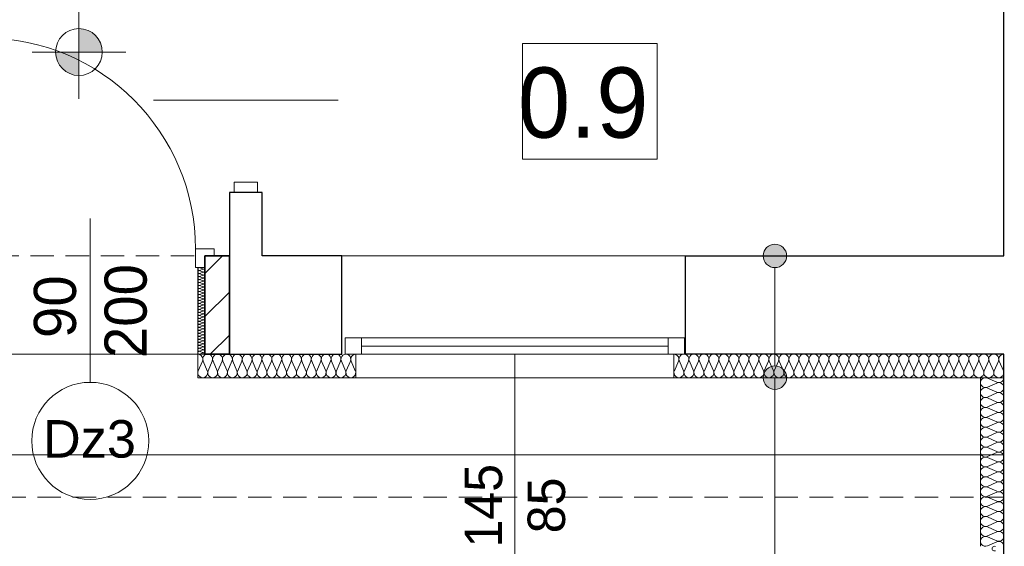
# Model space of a CAD drawing. Extents: x -515158 to -464725, y 20769 to 114053.
# Tile 6 of 69: x -502245 to -498036, y 36608 to 38856. Entities that reach past the tile are written whole.
import ezdxf

# ---------------------------------------------------------------- set-up
doc = ezdxf.new("R2010")
doc.units = 0
doc.header["$MEASUREMENT"] = 0
doc.linetypes.add('Krawędzie ukryte', pattern=[150, 100, -50])
for name, color, linetype, lineweight in [('#podkład', 252, 'Continuous', 9), ('Arch drzwi_Nr_Pióra__10', 252, 'Continuous', 18), ('Arch ocieplenie_Nr_Pióra__44', 252, 'Continuous', 9), ('Arch ocieplenie_Nr_Pióra__9', 252, 'Continuous', 9), ('Arch opisy okien_Nr_Pióra__9', 252, 'Continuous', 9), ('Arch opisy_Nr_Pióra__21', 252, 'Continuous', 9), ('Arch opisy_Nr_Pióra__9', 252, 'Continuous', 9), ('Arch wykończenie_Nr_Pióra__3', 252, 'Continuous', 18), ('Arch zmurowania_Nr_Pióra__21', 252, 'Continuous', 9), ('Arch zmurowania_Nr_Pióra__27', 252, 'Continuous', 35), ('INWENT KONST. DREWNIANA_Nr_Pióra__21', 252, 'Continuous', 9), ('INWENT OPISY_Nr_Pióra__21', 252, 'Continuous', 9), ('INWENT OPISY_Nr_Pióra__9', 252, 'Continuous', 9), ('INWENT RZĘDNE_Nr_Pióra__21', 252, 'Continuous', 9), ('INWENT TEREN_Nr_Pióra__21', 252, 'Continuous', 9), ('INWENT. DRZWI_Nr_Pióra__5', 252, 'Continuous', 13), ('INWENT. OKNA_Nr_Pióra__21', 252, 'Continuous', 9), ('INWENT. OKNA_Nr_Pióra__5', 252, 'Continuous', 13), ('INWENT.ŚCIANY_Nr_Pióra__1', 252, 'Continuous', 25), ('INWENT.ŚCIANY_Nr_Pióra__21', 252, 'Continuous', 9), ('Istniejące stropy_Nr_Pióra__5', 252, 'Continuous', 13)]:
    doc.layers.add(name, color=color, linetype=linetype, lineweight=lineweight)
doc.styles.add('GENERATED_STYLE_10', font='arial.ttf')
doc.styles.add('GENERATED_STYLE_4', font='txt')
doc.styles.add('GENERATED_STYLE_6', font='txt')
doc.styles.add('GENERATED_STYLE_7', font='txt')

# ---------------------------------------------------------------- blocks, each defined once
blk = doc.blocks.new('parter')
at = {"layer": 'Arch opisy_Nr_Pióra__21', "linetype": 'Continuous'}
for points in [[(-498966.7, 37847.6), (-498970.5, 37866.8), (-498981.4, 37883), (-498997.6, 37893.8), (-499016.7, 37897.6), (-499035.9, 37893.8), (-499052.1, 37883), (-499062.9, 37866.8), (-499066.7, 37847.6), (-499062.9, 37828.5), (-499052.1, 37812.3), (-499035.9, 37801.4), (-499016.7, 37797.6), (-498997.6, 37801.4), (-498981.4, 37812.3), (-498970.5, 37828.5)], [(-498966.7, 37327.6), (-498970.5, 37346.8), (-498981.4, 37363), (-498997.6, 37373.8), (-499016.7, 37377.6), (-499035.9, 37373.8), (-499052.1, 37363), (-499062.9, 37346.8), (-499066.7, 37327.6), (-499062.9, 37308.5), (-499052.1, 37292.3), (-499035.9, 37281.4), (-499016.7, 37277.6), (-498997.6, 37281.4), (-498981.4, 37292.3), (-498970.5, 37308.5)]]:
    blk.add_hatch(color=252, dxfattribs=at).paths.add_polyline_path(points, flags=0)
at = {"layer": 'Arch zmurowania_Nr_Pióra__21', "linetype": 'Continuous'}
h = blk.add_hatch(dxfattribs=at)
h.set_pattern_fill('Common_Brick', color=252, style=0, pattern_type=2)
h.set_pattern_definition([(45, (0, 0), (-91.923878, 91.923878), [])])
h.paths.add_polyline_path([(-501453.3, 37427.6), (-501348.3, 37427.6), (-501348.3, 37847.6), (-501453.3, 37847.6)], flags=0)
at = {"layer": 'INWENT RZĘDNE_Nr_Pióra__21', "linetype": 'Continuous'}
for points in [[(-501991.5, 38717.9), (-501891.5, 38717.9), (-501899.1, 38756.2), (-501920.7, 38788.6), (-501953.2, 38810.3), (-501991.5, 38817.9)], [(-501991.5, 38717.9), (-502091.5, 38717.9), (-502083.8, 38679.7), (-502062.2, 38647.2), (-502029.7, 38625.5), (-501991.5, 38617.9)]]:
    blk.add_hatch(color=252, dxfattribs=at).paths.add_polyline_path(points, flags=0)
at = {"color": 252}
for p, q in [((-500095.8, 38260.6), (-500095.8, 38754.7)), ((-500095.8, 38754.7), (-499519.8, 38754.7)), ((-499519.8, 38754.7), (-499519.8, 38260.6)), ((-499519.8, 38260.6), (-500095.8, 38260.6))]:
    blk.add_line(p, q, dxfattribs=at)
at = {"layer": 'Arch drzwi_Nr_Pióra__10', "color": 252, "linetype": 'Continuous'}
for p, q in [((-501493.3, 37877.6), (-501413.3, 37877.6)), ((-501493.3, 37797.6), (-501493.3, 37877.6)), ((-501413.3, 37847.6), (-501413.3, 37877.6)), ((-501453.3, 37797.6), (-501493.3, 37797.6))]:
    blk.add_line(p, q, dxfattribs=at)
blk.add_arc((-502393.3, 37877.6), 900, 0, 90, dxfattribs=at)
at = {"layer": 'Arch ocieplenie_Nr_Pióra__44', "color": 252, "linetype": 'Continuous'}
for p, q in [((-498108.5, 37325.9), (-498068.1, 37308.2)), ((-498068.1, 37304.7), (-498108.5, 37287.1)), ((-498108.5, 37283.5), (-498068.1, 37265.9)), ((-498068.1, 37262.3), (-498108.5, 37244.7)), ((-498108.5, 37241.1), (-498068.1, 37223.5)), ((-498068.1, 37220), (-498108.5, 37202.4)), ((-498108.5, 37198.8), (-498068.1, 37181.2)), ((-498068.1, 37177.6), (-498108.5, 37160)), ((-498108.5, 37156.4), (-498068.1, 37138.8)), ((-498068.1, 37135.3), (-498108.5, 37117.6)), ((-498108.5, 37114.1), (-498068.1, 37096.5)), ((-498068.1, 37092.9), (-498108.5, 37075.3)), ((-498108.5, 37071.7), (-498068.1, 37054.1)), ((-498068.1, 37050.6), (-498108.5, 37032.9)), ((-498108.5, 37029.4), (-498068.1, 37011.8)), ((-498068.1, 37008.2), (-498108.5, 36990.6)), ((-498108.5, 36987), (-498068.1, 36969.4)), ((-498068.1, 36965.9), (-498108.5, 36948.2)), ((-498108.5, 36944.7), (-498068.1, 36927.1)), ((-498068.1, 36923.5), (-498108.5, 36905.9)), ((-498108.5, 36902.3), (-498068.1, 36884.7)), ((-498068.1, 36881.1), (-498108.5, 36863.5)), ((-498108.5, 36860), (-498068.1, 36842.4)), ((-498068.1, 36838.8), (-498108.5, 36821.2)), ((-498108.5, 36817.6), (-498068.1, 36800)), ((-498068.1, 36796.4), (-498108.5, 36778.8)), ((-498108.5, 36775.3), (-498068.1, 36757.6)), ((-498068.1, 36754.1), (-498108.5, 36736.5)), ((-498108.5, 36732.9), (-498068.1, 36715.3)), ((-498068.1, 36711.7), (-498108.5, 36694.1)), ((-498108.5, 36690.6), (-498068.1, 36672.9)), ((-498068.1, 36669.4), (-498108.5, 36651.8)), ((-498108.5, 36648.2), (-498068.1, 36630.6)), ((-498068.1, 36627), (-498108.5, 36609.4))]:
    blk.add_line(p, q, dxfattribs=at)
for centre, major_axis, ratio, start_param, end_param in [((-498117.1, 37306.5), (21.3, 0), 0.995704, 1.158003, 5.125183), ((-498117.1, 37264.1), (21.3, 0), 0.995704, 1.158003, 5.125183), ((-498059.6, 37327.6), (21.3, 0), 0.995704, 4.299596, 6.283185), ((-498059.6, 37285.3), (21.3, 0), 0.995704, 4.299595, 8.266774), ((-498117.1, 37221.7), (21.3, 0), 0.995704, 1.158003, 5.125183), ((-498059.6, 37242.9), (21.3, 0), 0.995704, 4.299595, 8.266774), ((-498059.6, 37200.6), (21.3, 0), 0.995704, 4.299595, 8.266774), ((-498117.1, 37179.4), (21.3, 0), 0.995704, 1.158003, 5.125183), ((-498059.6, 37158.2), (21.3, 0), 0.995704, 4.299595, 8.266774), ((-498117.1, 37137), (21.3, 0), 0.995704, 1.158003, 5.125183), ((-498059.6, 37115.9), (21.3, 0), 0.995704, 4.299595, 8.266774), ((-498117.1, 37094.7), (21.3, 0), 0.995704, 1.158003, 5.125183), ((-498059.6, 37073.5), (21.3, 0), 0.995704, 4.299595, 8.266774), ((-498117.1, 37052.3), (21.3, 0), 0.995704, 1.158003, 5.125183), ((-498059.6, 37031.2), (21.3, 0), 0.995704, 4.299595, 8.266774), ((-498117.1, 37010), (21.3, 0), 0.995704, 1.158003, 5.125183), ((-498059.6, 36988.8), (21.3, 0), 0.995704, 4.299595, 8.266774), ((-498117.1, 36967.6), (21.3, 0), 0.995704, 1.158003, 5.125183), ((-498059.6, 36946.5), (21.3, 0), 0.995704, 4.299595, 8.266774), ((-498117.1, 36925.3), (21.3, 0), 0.995704, 1.158003, 5.125183), ((-498059.6, 36904.1), (21.3, 0), 0.995704, 4.299595, 8.266774), ((-498117.1, 36882.9), (21.3, 0), 0.995704, 1.158003, 5.125183), ((-498059.6, 36861.7), (21.3, 0), 0.995704, 4.299595, 8.266774), ((-498117.1, 36840.6), (21.3, 0), 0.995704, 1.158003, 5.125183), ((-498059.6, 36819.4), (21.3, 0), 0.995704, 4.299595, 8.266774), ((-498117.1, 36798.2), (21.3, 0), 0.995704, 1.158003, 5.125183), ((-498059.6, 36777), (21.3, 0), 0.995704, 4.299595, 8.266774), ((-498117.1, 36755.9), (21.3, 0), 0.995704, 1.158003, 5.125183), ((-498059.6, 36734.7), (21.3, 0), 0.995704, 4.299595, 8.266774), ((-498117.1, 36713.5), (21.3, 0), 0.995704, 1.158003, 5.125183), ((-498059.6, 36692.3), (21.3, 0), 0.995704, 4.299595, 8.266774), ((-498117.1, 36671.2), (21.3, 0), 0.995704, 1.158003, 5.125183), ((-498059.6, 36650), (21.3, 0), 0.995704, 4.299595, 8.266774), ((-498117.1, 36628.8), (21.3, 0), 0.995704, 1.158003, 5.125183), ((-498059.6, 36607.6), (21.3, 0), 0.995704, 0, 1.983589), ((-498077.7, 36597.6), (10.6, 0), 0.94039, 1.158003, 5.125183)]:
    blk.add_ellipse(centre, major_axis=major_axis, ratio=ratio, start_param=start_param, end_param=end_param, dxfattribs=at)
at = {"layer": 'Arch ocieplenie_Nr_Pióra__9', "color": 252, "linetype": 'Continuous'}
for p, q in [((-501474.4, 37797.1), (-501462.3, 37791.8)), ((-501462.3, 37790.7), (-501474.4, 37785.4)), ((-501474.4, 37784.3), (-501462.3, 37779)), ((-501462.3, 37778), (-501474.4, 37772.7)), ((-501474.4, 37771.6), (-501462.3, 37766.3)), ((-501462.3, 37765.2), (-501474.4, 37759.9)), ((-501474.4, 37758.8), (-501462.3, 37753.5)), ((-501462.3, 37752.4), (-501474.4, 37747.1)), ((-501474.4, 37746.1), (-501462.3, 37740.8)), ((-501462.3, 37739.7), (-501474.4, 37734.4)), ((-501474.4, 37733.3), (-501462.3, 37728)), ((-501462.3, 37726.9), (-501474.4, 37721.6)), ((-501474.4, 37720.5), (-501462.3, 37715.2)), ((-501462.3, 37714.2), (-501474.4, 37708.9)), ((-501474.4, 37707.8), (-501462.3, 37702.5)), ((-501462.3, 37701.4), (-501474.4, 37696.1)), ((-501474.4, 37695), (-501462.3, 37689.7)), ((-501462.3, 37688.6), (-501474.4, 37683.3)), ((-501474.4, 37682.3), (-501462.3, 37677)), ((-501462.3, 37675.9), (-501474.4, 37670.6)), ((-501474.4, 37669.5), (-501462.3, 37664.2)), ((-501462.3, 37663.1), (-501474.4, 37657.8)), ((-501474.4, 37656.8), (-501462.3, 37651.4)), ((-501462.3, 37650.4), (-501474.4, 37645.1)), ((-501474.4, 37644), (-501462.3, 37638.7)), ((-501462.3, 37637.6), (-501474.4, 37632.3)), ((-501474.4, 37631.2), (-501462.3, 37625.9)), ((-501462.3, 37624.9), (-501474.4, 37619.5)), ((-501474.4, 37618.5), (-501462.3, 37613.2)), ((-501462.3, 37612.1), (-501474.4, 37606.8)), ((-501474.4, 37605.7), (-501462.3, 37600.4)), ((-501462.3, 37599.3), (-501474.4, 37594)), ((-501474.4, 37593), (-501462.3, 37587.7)), ((-501462.3, 37586.6), (-501474.4, 37581.3)), ((-501474.4, 37580.2), (-501462.3, 37574.9)), ((-501462.3, 37573.8), (-501474.4, 37568.5)), ((-501474.4, 37567.4), (-501462.3, 37562.1)), ((-501462.3, 37561.1), (-501474.4, 37555.8)), ((-501474.4, 37554.7), (-501462.3, 37549.4)), ((-501462.3, 37548.3), (-501474.4, 37543)), ((-501474.4, 37541.9), (-501462.3, 37536.6)), ((-501462.3, 37535.5), (-501474.4, 37530.2)), ((-501474.4, 37529.2), (-501462.3, 37523.9)), ((-501462.3, 37522.8), (-501474.4, 37517.5)), ((-501474.4, 37516.4), (-501462.3, 37511.1)), ((-501462.3, 37510), (-501474.4, 37504.7)), ((-501474.4, 37503.6), (-501462.3, 37498.3)), ((-501462.3, 37497.3), (-501474.4, 37492)), ((-501474.4, 37490.9), (-501462.3, 37485.6)), ((-501462.3, 37484.5), (-501474.4, 37479.2)), ((-501474.4, 37478.1), (-501462.3, 37472.8)), ((-501462.3, 37471.8), (-501474.4, 37466.4)), ((-501474.4, 37465.4), (-501462.3, 37460.1)), ((-501462.3, 37459), (-501474.4, 37453.7)), ((-501474.4, 37452.6), (-501462.3, 37447.3)), ((-501462.3, 37446.2), (-501474.4, 37440.9)), ((-501474.4, 37439.9), (-501462.3, 37434.5)), ((-501462.3, 37433.5), (-501474.4, 37428.2)), ((-501481.6, 37357.4), (-501464, 37397.8)), ((-501460.5, 37397.8), (-501442.9, 37357.4)), ((-501439.4, 37357.4), (-501421.8, 37397.8)), ((-501418.3, 37397.8), (-501400.7, 37357.4)), ((-501397.2, 37357.4), (-501379.6, 37397.8)), ((-501376.1, 37397.8), (-501358.5, 37357.4)), ((-501355, 37357.4), (-501337.4, 37397.8)), ((-501333.9, 37397.8), (-501316.3, 37357.4)), ((-501312.8, 37357.4), (-501295.3, 37397.8)), ((-501291.7, 37397.8), (-501274.2, 37357.4)), ((-501270.6, 37357.4), (-501253.1, 37397.8)), ((-501249.5, 37397.8), (-501232, 37357.4)), ((-501228.4, 37357.4), (-501210.9, 37397.8)), ((-501207.3, 37397.8), (-501189.8, 37357.4)), ((-501186.2, 37357.4), (-501168.7, 37397.8)), ((-501165.1, 37397.8), (-501147.6, 37357.4)), ((-501144.1, 37357.4), (-501126.5, 37397.8)), ((-501123, 37397.8), (-501105.4, 37357.4)), ((-501101.9, 37357.4), (-501084.3, 37397.8)), ((-501080.8, 37397.8), (-501063.2, 37357.4)), ((-501059.7, 37357.4), (-501042.1, 37397.8)), ((-501038.6, 37397.8), (-501021, 37357.4)), ((-501017.5, 37357.4), (-500999.9, 37397.8)), ((-500996.4, 37397.8), (-500978.8, 37357.4)), ((-500975.3, 37357.4), (-500957.8, 37397.8)), ((-500954.2, 37397.8), (-500936.7, 37357.4)), ((-500933.1, 37357.4), (-500915.6, 37397.8)), ((-500912, 37397.8), (-500894.5, 37357.4)), ((-500890.9, 37357.4), (-500873.4, 37397.8)), ((-500869.8, 37397.8), (-500852.3, 37357.4)), ((-500848.7, 37357.4), (-500831.2, 37397.8)), ((-500827.6, 37397.8), (-500810.1, 37357.4)), ((-499446.5, 37357.4), (-499428.8, 37397.8)), ((-499425.2, 37397.8), (-499407.4, 37357.4)), ((-499403.8, 37357.4), (-499386, 37397.8)), ((-499382.4, 37397.8), (-499364.7, 37357.4)), ((-499361.1, 37357.4), (-499343.3, 37397.8)), ((-499339.7, 37397.8), (-499321.9, 37357.4)), ((-499318.3, 37357.4), (-499300.6, 37397.8)), ((-499297, 37397.8), (-499279.2, 37357.4)), ((-499275.6, 37357.4), (-499257.8, 37397.8)), ((-499254.3, 37397.8), (-499236.5, 37357.4)), ((-499232.9, 37357.4), (-499215.1, 37397.8)), ((-499211.5, 37397.8), (-499193.8, 37357.4)), ((-499190.2, 37357.4), (-499172.4, 37397.8)), ((-499168.8, 37397.8), (-499151, 37357.4)), ((-499147.4, 37357.4), (-499129.7, 37397.8)), ((-499126.1, 37397.8), (-499108.3, 37357.4)), ((-499104.7, 37357.4), (-499086.9, 37397.8)), ((-499083.3, 37397.8), (-499065.6, 37357.4)), ((-499062, 37357.4), (-499044.2, 37397.8)), ((-499040.6, 37397.8), (-499022.8, 37357.4)), ((-499019.3, 37357.4), (-499001.5, 37397.8)), ((-498997.9, 37397.8), (-498980.1, 37357.4)), ((-498976.5, 37357.4), (-498958.8, 37397.8)), ((-498955.2, 37397.8), (-498937.4, 37357.4)), ((-498933.8, 37357.4), (-498916, 37397.8)), ((-498912.4, 37397.8), (-498894.7, 37357.4)), ((-498891.1, 37357.4), (-498873.3, 37397.8)), ((-498869.7, 37397.8), (-498851.9, 37357.4)), ((-498848.3, 37357.4), (-498830.6, 37397.8)), ((-498827, 37397.8), (-498809.2, 37357.4)), ((-498805.6, 37357.4), (-498787.8, 37397.8)), ((-498784.3, 37397.8), (-498766.5, 37357.4)), ((-498762.9, 37357.4), (-498745.1, 37397.8)), ((-498741.5, 37397.8), (-498723.8, 37357.4)), ((-498720.2, 37357.4), (-498702.4, 37397.8)), ((-498698.8, 37397.8), (-498681, 37357.4)), ((-498677.4, 37357.4), (-498659.7, 37397.8)), ((-498656.1, 37397.8), (-498638.3, 37357.4)), ((-498634.7, 37357.4), (-498616.9, 37397.8)), ((-498613.3, 37397.8), (-498595.6, 37357.4)), ((-498592, 37357.4), (-498574.2, 37397.8)), ((-498570.6, 37397.8), (-498552.8, 37357.4)), ((-498549.3, 37357.4), (-498531.5, 37397.8)), ((-498527.9, 37397.8), (-498510.1, 37357.4)), ((-498506.5, 37357.4), (-498488.8, 37397.8)), ((-498485.2, 37397.8), (-498467.4, 37357.4)), ((-498463.8, 37357.4), (-498446, 37397.8)), ((-498442.4, 37397.8), (-498424.7, 37357.4)), ((-498421.1, 37357.4), (-498403.3, 37397.8)), ((-498399.7, 37397.8), (-498381.9, 37357.4)), ((-498378.3, 37357.4), (-498360.6, 37397.8)), ((-498357, 37397.8), (-498339.2, 37357.4)), ((-498335.6, 37357.4), (-498317.8, 37397.8)), ((-498314.3, 37397.8), (-498296.5, 37357.4)), ((-498292.9, 37357.4), (-498275.1, 37397.8)), ((-498271.5, 37397.8), (-498253.8, 37357.4)), ((-498250.2, 37357.4), (-498232.4, 37397.8)), ((-498228.8, 37397.8), (-498211, 37357.4)), ((-498207.4, 37357.4), (-498189.7, 37397.8)), ((-498186.1, 37397.8), (-498168.3, 37357.4)), ((-498164.7, 37357.4), (-498146.9, 37397.8)), ((-498143.3, 37397.8), (-498125.6, 37357.4)), ((-498122, 37357.4), (-498104.2, 37397.8)), ((-498100.6, 37397.8), (-498082.8, 37357.4)), ((-498079.3, 37357.4), (-498061.5, 37397.8)), ((-498057.9, 37397.8), (-498040.1, 37357.4))]:
    blk.add_line(p, q, dxfattribs=at)
for centre, major_axis, ratio, start_param, end_param in [((-501476.9, 37791.3), (6.38, 0), 0.999862, 1.158003, 5.125183), ((-501459.7, 37797.6), (6.38, 0), 0.999862, 4.299596, 6.283185), ((-501476.9, 37778.5), (6.38, 0), 0.999862, 1.158003, 5.125183), ((-501476.9, 37765.7), (6.38, 0), 0.999862, 1.158003, 5.125183), ((-501476.9, 37753), (6.38, 0), 0.999862, 1.158003, 5.125183), ((-501459.7, 37784.9), (6.38, 0), 0.999862, 4.299595, 8.266774), ((-501459.7, 37772.1), (6.38, 0), 0.999862, 4.299595, 8.266774), ((-501459.7, 37759.4), (6.38, 0), 0.999862, 4.299595, 8.266774), ((-501459.7, 37746.6), (6.38, 0), 0.999862, 4.299595, 8.266774), ((-501476.9, 37740.2), (6.38, 0), 0.999862, 1.158003, 5.125183), ((-501476.9, 37727.5), (6.38, 0), 0.999862, 1.158003, 5.125183), ((-501476.9, 37714.7), (6.38, 0), 0.999862, 1.158003, 5.125183), ((-501476.9, 37701.9), (6.38, 0), 0.999862, 1.158003, 5.125183), ((-501459.7, 37733.8), (6.38, 0), 0.999862, 4.299595, 8.266774), ((-501459.7, 37721.1), (6.38, 0), 0.999862, 4.299595, 8.266774), ((-501459.7, 37708.3), (6.38, 0), 0.999862, 4.299595, 8.266774), ((-501476.9, 37689.2), (6.38, 0), 0.999862, 1.158003, 5.125183), ((-501476.9, 37676.4), (6.38, 0), 0.999862, 1.158003, 5.125183), ((-501476.9, 37663.7), (6.38, 0), 0.999862, 1.158003, 5.125183), ((-501459.7, 37695.6), (6.38, 0), 0.999862, 4.299595, 8.266774), ((-501459.7, 37682.8), (6.38, 0), 0.999862, 4.299595, 8.266774), ((-501459.7, 37670), (6.38, 0), 0.999862, 4.299595, 8.266774), ((-501476.9, 37650.9), (6.38, 0), 0.999862, 1.158003, 5.125183), ((-501476.9, 37638.1), (6.38, 0), 0.999862, 1.158003, 5.125183), ((-501476.9, 37625.4), (6.38, 0), 0.999862, 1.158003, 5.125183), ((-501459.7, 37657.3), (6.38, 0), 0.999862, 4.299595, 8.266774), ((-501459.7, 37644.5), (6.38, 0), 0.999862, 4.299595, 8.266774), ((-501459.7, 37631.8), (6.38, 0), 0.999862, 4.299595, 8.266774), ((-501459.7, 37619), (6.38, 0), 0.999862, 4.299595, 8.266774), ((-501476.9, 37612.6), (6.38, 0), 0.999862, 1.158003, 5.125183), ((-501476.9, 37599.9), (6.38, 0), 0.999862, 1.158003, 5.125183), ((-501476.9, 37587.1), (6.38, 0), 0.999862, 1.158003, 5.125183), ((-501459.7, 37606.3), (6.38, 0), 0.999862, 4.299595, 8.266774), ((-501459.7, 37593.5), (6.38, 0), 0.999862, 4.299595, 8.266774), ((-501459.7, 37580.7), (6.38, 0), 0.999862, 4.299595, 8.266774), ((-501476.9, 37574.4), (6.38, 0), 0.999862, 1.158003, 5.125183), ((-501476.9, 37561.6), (6.38, 0), 0.999862, 1.158003, 5.125183), ((-501476.9, 37548.8), (6.38, 0), 0.999862, 1.158003, 5.125183), ((-501476.9, 37536.1), (6.38, 0), 0.999862, 1.158003, 5.125183), ((-501459.7, 37568), (6.38, 0), 0.999862, 4.299595, 8.266774), ((-501459.7, 37555.2), (6.38, 0), 0.999862, 4.299595, 8.266774), ((-501459.7, 37542.5), (6.38, 0), 0.999862, 4.299595, 8.266774), ((-501476.9, 37523.3), (6.38, 0), 0.999862, 1.158003, 5.125183), ((-501476.9, 37510.6), (6.38, 0), 0.999862, 1.158003, 5.125183), ((-501476.9, 37497.8), (6.38, 0), 0.999862, 1.158003, 5.125183), ((-501459.7, 37529.7), (6.38, 0), 0.999862, 4.299595, 8.266774), ((-501459.7, 37516.9), (6.38, 0), 0.999862, 4.299595, 8.266774), ((-501459.7, 37504.2), (6.38, 0), 0.999862, 4.299595, 8.266774), ((-501459.7, 37491.4), (6.38, 0), 0.999862, 4.299595, 8.266774), ((-501476.9, 37485), (6.38, 0), 0.999862, 1.158003, 5.125183), ((-501476.9, 37472.3), (6.38, 0), 0.999862, 1.158003, 5.125183), ((-501476.9, 37459.5), (6.38, 0), 0.999862, 1.158003, 5.125183), ((-501459.7, 37478.7), (6.38, 0), 0.999862, 4.299595, 8.266774), ((-501459.7, 37465.9), (6.38, 0), 0.999862, 4.299595, 8.266774), ((-501459.7, 37453.1), (6.38, 0), 0.999862, 4.299595, 8.266774), ((-501476.9, 37446.8), (6.38, 0), 0.999862, 1.158003, 5.125183), ((-501476.9, 37434), (6.38, 0), 0.999862, 1.158003, 5.125183), ((-501483.3, 37406.4), (0, 21.3), 0.991816, 4.299596, 6.283185), ((-501441.1, 37406.4), (0, 21.3), 0.991816, 4.299595, 8.266774), ((-501459.7, 37440.4), (6.38, 0), 0.999862, 4.299595, 8.266774), ((-501459.7, 37427.6), (6.38, 0), 0.999862, 0, 1.983589), ((-501399, 37406.4), (0, 21.3), 0.991816, 4.299595, 8.266774), ((-501356.8, 37406.4), (0, 21.3), 0.991816, 4.299595, 8.266774), ((-501314.6, 37406.4), (0, 21.3), 0.991816, 4.299595, 8.266774), ((-501272.4, 37406.4), (0, 21.3), 0.991816, 4.299595, 8.266774), ((-501230.2, 37406.4), (0, 21.3), 0.991816, 4.299595, 8.266774), ((-501188, 37406.4), (0, 21.3), 0.991816, 4.299595, 8.266774), ((-501145.8, 37406.4), (0, 21.3), 0.991816, 4.299595, 8.266774), ((-501103.6, 37406.4), (0, 21.3), 0.991816, 4.299595, 8.266774), ((-501061.5, 37406.4), (0, 21.3), 0.991816, 4.299595, 8.266774), ((-501019.3, 37406.4), (0, 21.3), 0.991816, 4.299595, 8.266774), ((-500977.1, 37406.4), (0, 21.3), 0.991816, 4.299595, 8.266774), ((-500934.9, 37406.4), (0, 21.3), 0.991816, 4.299595, 8.266774), ((-500892.7, 37406.4), (0, 21.3), 0.991816, 4.299595, 8.266774), ((-500850.5, 37406.4), (0, 21.3), 0.991816, 4.299595, 8.266774), ((-500808.3, 37406.4), (0, 21.3), 0.991816, 6.283185, 8.266774), ((-499448.3, 37406.4), (21.4, 0), 0.995514, 5.870392, 7.853982), ((-499405.6, 37406.4), (21.4, 0), 0.995514, 5.870392, 9.837571), ((-499362.9, 37406.4), (21.4, 0), 0.995514, 5.870392, 9.837571), ((-499320.1, 37406.4), (21.4, 0), 0.995514, 5.870392, 9.837571), ((-499277.4, 37406.4), (21.4, 0), 0.995514, 5.870392, 9.837571), ((-499234.7, 37406.4), (21.4, 0), 0.995514, 5.870392, 9.837571), ((-499192, 37406.4), (21.4, 0), 0.995514, 5.870392, 9.837571), ((-499149.2, 37406.4), (21.4, 0), 0.995514, 5.870392, 9.837571), ((-499106.5, 37406.4), (21.4, 0), 0.995514, 5.870392, 9.837571), ((-499063.8, 37406.4), (21.4, 0), 0.995514, 5.870392, 9.837571), ((-499021.1, 37406.4), (21.4, 0), 0.995514, 5.870392, 9.837571), ((-498978.3, 37406.4), (21.4, 0), 0.995514, 5.870392, 9.837571), ((-498935.6, 37406.4), (21.4, 0), 0.995514, 5.870392, 9.837571), ((-498892.9, 37406.4), (21.4, 0), 0.995514, 5.870392, 9.837571), ((-498850.1, 37406.4), (21.4, 0), 0.995514, 5.870392, 9.837571), ((-498807.4, 37406.4), (21.4, 0), 0.995514, 5.870392, 9.837571), ((-498764.7, 37406.4), (21.4, 0), 0.995514, 5.870392, 9.837571), ((-498722, 37406.4), (21.4, 0), 0.995514, 5.870392, 9.837571), ((-498679.2, 37406.4), (21.4, 0), 0.995514, 5.870392, 9.837571), ((-498636.5, 37406.4), (21.4, 0), 0.995514, 5.870392, 9.837571), ((-498593.8, 37406.4), (21.4, 0), 0.995514, 5.870392, 9.837571), ((-498551.1, 37406.4), (21.4, 0), 0.995514, 5.870392, 9.837571), ((-498508.3, 37406.4), (21.4, 0), 0.995514, 5.870392, 9.837571), ((-498465.6, 37406.4), (21.4, 0), 0.995514, 5.870392, 9.837571), ((-498422.9, 37406.4), (21.4, 0), 0.995514, 5.870392, 9.837571), ((-498380.1, 37406.4), (21.4, 0), 0.995514, 5.870392, 9.837571), ((-498337.4, 37406.4), (21.4, 0), 0.995514, 5.870392, 9.837571), ((-498294.7, 37406.4), (21.4, 0), 0.995514, 5.870392, 9.837571), ((-498252, 37406.4), (21.4, 0), 0.995514, 5.870392, 9.837571), ((-498209.2, 37406.4), (21.4, 0), 0.995514, 5.870392, 9.837571), ((-498166.5, 37406.4), (21.4, 0), 0.995514, 5.870392, 9.837571), ((-498123.8, 37406.4), (21.4, 0), 0.995514, 5.870392, 9.837571), ((-498081.1, 37406.4), (21.4, 0), 0.995514, 5.870392, 9.837571), ((-498038.3, 37406.4), (21.4, 0), 0.995514, 1.570796, 3.554385), ((-501462.2, 37348.9), (0, 21.3), 0.991816, 1.158003, 5.125183), ((-501420, 37348.9), (0, 21.3), 0.991816, 1.158003, 5.125183), ((-501377.9, 37348.9), (0, 21.3), 0.991816, 1.158003, 5.125183), ((-501335.7, 37348.9), (0, 21.3), 0.991816, 1.158003, 5.125183), ((-501293.5, 37348.9), (0, 21.3), 0.991816, 1.158003, 5.125183), ((-501251.3, 37348.9), (0, 21.3), 0.991816, 1.158003, 5.125183), ((-501209.1, 37348.9), (0, 21.3), 0.991816, 1.158003, 5.125183), ((-501166.9, 37348.9), (0, 21.3), 0.991816, 1.158003, 5.125183), ((-501124.7, 37348.9), (0, 21.3), 0.991816, 1.158003, 5.125183), ((-501082.5, 37348.9), (0, 21.3), 0.991816, 1.158003, 5.125183), ((-501040.4, 37348.9), (0, 21.3), 0.991816, 1.158003, 5.125183), ((-500998.2, 37348.9), (0, 21.3), 0.991816, 1.158003, 5.125183), ((-500956, 37348.9), (0, 21.3), 0.991816, 1.158003, 5.125183), ((-500913.8, 37348.9), (0, 21.3), 0.991816, 1.158003, 5.125183), ((-500871.6, 37348.9), (0, 21.3), 0.991816, 1.158003, 5.125183), ((-500829.4, 37348.9), (0, 21.3), 0.991816, 1.158003, 5.125183), ((-499427, 37348.9), (21.4, 0), 0.995514, 2.728799, 6.695979), ((-499384.2, 37348.9), (21.4, 0), 0.995514, 2.728799, 6.695979), ((-499341.5, 37348.9), (21.4, 0), 0.995514, 2.728799, 6.695979), ((-499298.8, 37348.9), (21.4, 0), 0.995514, 2.728799, 6.695979), ((-499256.1, 37348.9), (21.4, 0), 0.995514, 2.728799, 6.695979), ((-499213.3, 37348.9), (21.4, 0), 0.995514, 2.728799, 6.695979), ((-499170.6, 37348.9), (21.4, 0), 0.995514, 2.728799, 6.695979), ((-499127.9, 37348.9), (21.4, 0), 0.995514, 2.728799, 6.695979), ((-499085.1, 37348.9), (21.4, 0), 0.995514, 2.728799, 6.695979), ((-499042.4, 37348.9), (21.4, 0), 0.995514, 2.728799, 6.695979), ((-498999.7, 37348.9), (21.4, 0), 0.995514, 2.728799, 6.695979), ((-498957, 37348.9), (21.4, 0), 0.995514, 2.728799, 6.695979), ((-498914.2, 37348.9), (21.4, 0), 0.995514, 2.728799, 6.695979), ((-498871.5, 37348.9), (21.4, 0), 0.995514, 2.728799, 6.695979), ((-498828.8, 37348.9), (21.4, 0), 0.995514, 2.728799, 6.695979), ((-498786.1, 37348.9), (21.4, 0), 0.995514, 2.728799, 6.695979), ((-498743.3, 37348.9), (21.4, 0), 0.995514, 2.728799, 6.695979), ((-498700.6, 37348.9), (21.4, 0), 0.995514, 2.728799, 6.695979), ((-498657.9, 37348.9), (21.4, 0), 0.995514, 2.728799, 6.695979), ((-498615.1, 37348.9), (21.4, 0), 0.995514, 2.728799, 6.695979), ((-498572.4, 37348.9), (21.4, 0), 0.995514, 2.728799, 6.695979), ((-498529.7, 37348.9), (21.4, 0), 0.995514, 2.728799, 6.695979), ((-498487, 37348.9), (21.4, 0), 0.995514, 2.728799, 6.695979), ((-498444.2, 37348.9), (21.4, 0), 0.995514, 2.728799, 6.695979), ((-498401.5, 37348.9), (21.4, 0), 0.995514, 2.728799, 6.695979), ((-498358.8, 37348.9), (21.4, 0), 0.995514, 2.728799, 6.695979), ((-498316.1, 37348.9), (21.4, 0), 0.995514, 2.728799, 6.695979), ((-498273.3, 37348.9), (21.4, 0), 0.995514, 2.728799, 6.695979), ((-498230.6, 37348.9), (21.4, 0), 0.995514, 2.728799, 6.695979), ((-498187.9, 37348.9), (21.4, 0), 0.995514, 2.728799, 6.695979), ((-498145.1, 37348.9), (21.4, 0), 0.995514, 2.728799, 6.695979), ((-498102.4, 37348.9), (21.4, 0), 0.995514, 2.728799, 6.695979), ((-498059.7, 37348.9), (21.4, 0), 0.995514, 2.728799, 6.695979)]:
    blk.add_ellipse(centre, major_axis=major_axis, ratio=ratio, start_param=start_param, end_param=end_param, dxfattribs=at)
at = {"layer": 'Arch opisy_Nr_Pióra__21', "color": 252, "linetype": 'Continuous'}
for p, q in [((-499016.7, 37797.6), (-499016.7, 37377.6)), ((-499016.7, 37327.6), (-499016.7, 36505))]:
    blk.add_line(p, q, dxfattribs=at)
for centre in [(-499016.7, 37847.6), (-499016.7, 37327.6)]:
    blk.add_circle(centre, 50, dxfattribs=at)
at = {"layer": 'Arch opisy_Nr_Pióra__9', "color": 252, "linetype": 'Continuous'}
blk.add_line((-501943.3, 37307.6), (-501943.3, 38007.6), dxfattribs=at)
blk.add_circle((-501943.3, 37057.6), 250, dxfattribs=at)
at = {"layer": 'Arch wykończenie_Nr_Pióra__3', "color": 252, "linetype": 'Continuous'}
for p, q in [((-501483.3, 37327.6), (-501483.3, 37797.6)), ((-500808.3, 37427.6), (-500808.3, 37327.6)), ((-499448.3, 37427.6), (-499448.3, 37327.6)), ((-500808.3, 37327.6), (-501483.3, 37327.6)), ((-499448.3, 37327.6), (-498038.3, 37327.6)), ((-498138.3, 36607.6), (-498138.3, 37327.6))]:
    blk.add_line(p, q, dxfattribs=at)
at = {"layer": 'Arch zmurowania_Nr_Pióra__27', "color": 252, "linetype": 'Continuous'}
for p, q in [((-501453.3, 37847.6), (-501453.3, 37427.6)), ((-501348.3, 37847.6), (-501453.3, 37847.6)), ((-501348.3, 37427.6), (-501348.3, 37847.6)), ((-501453.3, 37427.6), (-501348.3, 37427.6))]:
    blk.add_line(p, q, dxfattribs=at)
at = {"layer": 'INWENT KONST. DREWNIANA_Nr_Pióra__21', "color": 252, "linetype": 'Krawędzie ukryte'}
blk.add_line((-513118.3, 36817.6), (-498038.3, 36817.6), dxfattribs=at)
at = {"layer": 'INWENT OPISY_Nr_Pióra__21', "color": 252, "linetype": 'Continuous'}
for p, q in [((-500095.8, 38260.6), (-500095.8, 38754.7)), ((-500095.8, 38754.7), (-499519.8, 38754.7)), ((-499519.8, 38754.7), (-499519.8, 38260.6)), ((-499519.8, 38260.6), (-500095.8, 38260.6))]:
    blk.add_line(p, q, dxfattribs=at)
at = {"layer": 'INWENT RZĘDNE_Nr_Pióra__21', "color": 252, "linetype": 'Continuous'}
for p, q in [((-501991.5, 38517.9), (-501991.5, 38917.9)), ((-502191.5, 38717.9), (-501791.5, 38717.9))]:
    blk.add_line(p, q, dxfattribs=at)
blk.add_circle((-501991.5, 38717.9), 100, dxfattribs=at)
at = {"layer": 'INWENT TEREN_Nr_Pióra__21', "color": 252, "linetype": 'Continuous'}
blk.add_line((-498038.3, 36997.6), (-514958.3, 36997.6), dxfattribs=at)
at = {"layer": 'INWENT. DRZWI_Nr_Pióra__5', "color": 252, "linetype": 'Continuous'}
for p, q in [((-500883.3, 38512.6), (-501673.3, 38512.6)), ((-501328.3, 38162.6), (-501328.3, 38117.6)), ((-501228.3, 38162.6), (-501328.3, 38162.6)), ((-501228.3, 38117.6), (-501228.3, 38162.6)), ((-502538.3, 37427.6), (-501348.3, 37427.6))]:
    blk.add_line(p, q, dxfattribs=at)
at = {"layer": 'INWENT. OKNA_Nr_Pióra__5', "color": 252, "linetype": 'Continuous'}
for p, q in [((-500853.3, 37427.6), (-500853.3, 37497.6)), ((-499403.3, 37497.6), (-500853.3, 37497.6)), ((-500783.3, 37427.6), (-500783.3, 37497.6)), ((-499473.3, 37427.6), (-499473.3, 37497.6)), ((-499403.3, 37497.6), (-499403.3, 37427.6)), ((-500783.3, 37462.6), (-499473.3, 37462.6)), ((-499403.3, 37427.6), (-500853.3, 37427.6)), ((-500128.3, 37427.6), (-500128.3, 36517.6))]:
    blk.add_line(p, q, dxfattribs=at)
at = {"layer": 'INWENT.ŚCIANY_Nr_Pióra__1', "color": 252, "linetype": 'Continuous'}
for p, q in [((-498038.3, 37847.6), (-498038.3, 39987.6)), ((-501348.3, 38117.6), (-501348.3, 37847.6)), ((-501208.3, 38117.6), (-501348.3, 38117.6)), ((-501208.3, 37847.6), (-501208.3, 38117.6)), ((-501348.3, 37847.6), (-501348.3, 37427.6)), ((-500868.3, 37847.6), (-501208.3, 37847.6)), ((-500868.3, 37427.6), (-500868.3, 37847.6)), ((-499398.3, 37847.6), (-498038.3, 37847.6)), ((-499398.3, 37427.6), (-499398.3, 37847.6)), ((-501348.3, 37427.6), (-500868.3, 37427.6)), ((-498038.3, 37427.6), (-499398.3, 37427.6)), ((-498038.3, 35807.6), (-498038.3, 37427.6))]:
    blk.add_line(p, q, dxfattribs=at)
at = {"layer": 'INWENT.ŚCIANY_Nr_Pióra__21', "color": 252, "linetype": 'Continuous'}
for p, q in [((-500868.3, 37847.6), (-499398.3, 37847.6)), ((-500808.3, 37327.6), (-499448.3, 37327.6))]:
    blk.add_line(p, q, dxfattribs=at)
at = {"layer": 'Istniejące stropy_Nr_Pióra__5', "color": 252, "linetype": 'Krawędzie ukryte'}
for p, q in [((-501348.3, 37847.6), (-502538.3, 37847.6)), ((-501348.3, 37427.6), (-502538.3, 37427.6))]:
    blk.add_line(p, q, dxfattribs=at)
at = {"layer": 'Arch opisy okien_Nr_Pióra__9', "color": 252, "linetype": 'Continuous', "style": 'GENERATED_STYLE_10'}
blk.add_text('Dz3', height=160, dxfattribs=at).set_placement((-502145.2, 36986.3))
at = {"layer": 'INWENT OPISY_Nr_Pióra__21', "color": 252, "linetype": 'Continuous', "style": 'GENERATED_STYLE_4'}
blk.add_text('0.9', height=300, dxfattribs=at).set_placement((-500114.9, 38352.3))
at = {"layer": 'INWENT OPISY_Nr_Pióra__9', "color": 252, "linetype": 'Continuous', "style": 'GENERATED_STYLE_6'}
for s, p in [('200', (-501702, 37411.2)), ('90', (-502004.1, 37496.9))]:
    blk.add_text(s, height=180, rotation=90, dxfattribs=at).set_placement(p)
at = {"layer": 'INWENT. OKNA_Nr_Pióra__21', "color": 252, "linetype": 'Continuous', "style": 'GENERATED_STYLE_7'}
for s, p in [('145', (-500182.5, 36602.2)), ('85', (-499913.7, 36663.1))]:
    blk.add_text(s, height=160, rotation=90, dxfattribs=at).set_placement(p)

msp = doc.modelspace()

# ---------------------------------------------------------------- block references
at = {"layer": '#podkład'}
msp.add_blockref('parter', (0, 0), dxfattribs=at)

doc.saveas('drawing.dxf')
